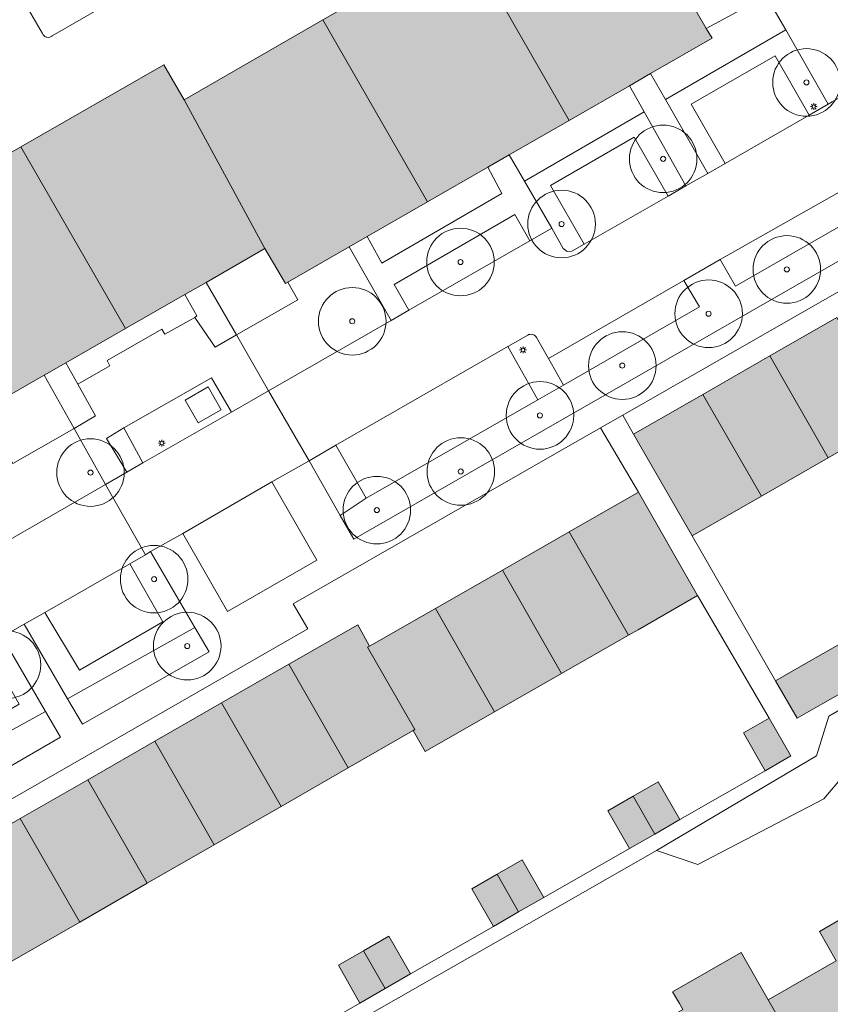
# Model space of a CAD drawing. Header units: metres. Extents: x 187482 to 189800, y 333582 to 335019.
# Tile 171 of 256: x 189152 to 189212, y 333929 to 334002. Entities that reach past the tile are written whole.
import ezdxf

# ---------------------------------------------------------------- set-up
doc = ezdxf.new("R2010")
doc.units = ezdxf.units.M
doc.layers.get('0').update_dxf_attribs({"color": 252, "lineweight": 18})
for name, color, linetype, lineweight in [('B-WE-GR-BEPLANTING_CULTUUR_BODEMBEDEKKER-GV', 252, 'Continuous', 18), ('B-WE-GR-BEPLANTING_CULTUUR_HEESTERS-GV', 252, 'Continuous', 18), ('B-WE-GR-BOOM-S', 252, 'Continuous', 18), ('B-WE-GR-HAAG-G', 252, 'GR-HAAG1-SO', 18), ('B-WE-IE-MEUBILAIR-S', 252, 'Continuous', 18), ('B-WE-IE-TERREINAFSCHEIDING_KUNSTMATIG_HEKWERK-G', 252, 'IE-TERREINAFSCHEIDING_KUNSTMATIG-SO', 18), ('B-WE-IE-TERREINAFSCHEIDING_KUNSTMATIG_MUUR-G', 252, 'IE-TERREINAFSCHEIDING_KUNSTMATIG-SO', 18), ('B-WE-OG-BEBOUWING-GV', 252, 'Continuous', 18), ('B-WE-OG-TERREIN_ERF-GV', 252, 'Continuous', 18), ('B-WE-VH-GESLOTENVERHARDING-GV', 252, 'Continuous', 18), ('B-WE-VH-GESLOTENVERHARDING_ASFALT-GV', 252, 'Continuous', 18), ('B-WE-VH-OPENVERHARDING_BETONSTRAATSTEEN-GV', 252, 'Continuous', 18)]:
    doc.layers.add(name, color=color, linetype=linetype, lineweight=lineweight)
doc.layers.add('B-WE-OG-BEBOUWING-V', color=7, linetype='Continuous', lineweight=18, true_color=0xf0f0f0)
doc.linetypes.add('GR-HAAG1-SO', pattern='A,6,[176,NLCS.SHX,S=0.125,R=0,X=0,Y=0],-2', length=8)
doc.linetypes.add('IE-TERREINAFSCHEIDING_KUNSTMATIG-SO', pattern='A,4,[82,NLCS.SHX,S=0.75,R=90,X=0,Y=0],4,-2', length=10)

# ---------------------------------------------------------------- blocks, each defined once
blk = doc.blocks.new('SIE-MEUBILAIR_PAAL_LICHTMAST-SO')
for points in [[(-0.62, 0), (-1, 0)], [(-0.71, 0.71), (-0.44, 0.44)], [(0, 1), (0, 0.62)], [(0.44, 0.44), (0.71, 0.71)], [(1, 0), (0.62, 0)], [(-0.71, -0.71), (-0.44, -0.44)], [(0, -0.62), (0, -1)], [(0.44, -0.44), (0.71, -0.71)]]:
    blk.add_lwpolyline(points)
blk.add_circle((0, 0), 0.5)
blk = doc.blocks.new('SGR-BOOM_GBKN-SO')
at = {"color": 0, "linetype": 'ByBlock', "lineweight": 18}
for radius in [2, 0.15]:
    blk.add_circle((0, 0), radius, dxfattribs=at)

msp = doc.modelspace()

# ---------------------------------------------------------------- hatches: boundary and pattern name
at = {"layer": 'B-WE-OG-BEBOUWING-V'}
h = msp.add_hatch(color=256, dxfattribs=at)
h.dxf.hatch_style = 1
h.paths.add_polyline_path([(189197.445, 333997.277), (189199.012, 333998.178), (189203.562, 334000.793), (189203.139, 334001.529), (189199.996, 334006.998), (189195.822, 334014.258), (189185.259, 334008.183), (189193.001, 333994.723)], flags=17)
h = msp.add_hatch(color=256, dxfattribs=at)
h.dxf.hatch_style = 1
h.paths.add_polyline_path([(189193.001, 333994.723), (189185.259, 334008.183), (189174.769, 334002.15), (189182.509, 333988.691), (189186.972, 333991.257), (189188.557, 333992.168)], flags=17)
h = msp.add_hatch(color=256, dxfattribs=at)
h.dxf.hatch_style = 1
h.paths.add_polyline_path([(189178.047, 333986.126), (189182.509, 333988.691), (189174.769, 334002.15), (189164.495, 333996.241), (189170.482, 333985.238), (189171.996, 333982.648), (189172.163, 333982.744), (189176.71, 333985.358)], flags=17)
h = msp.add_hatch(color=256, dxfattribs=at)
h.dxf.hatch_style = 1
h.paths.add_polyline_path([(189170.482, 333985.238), (189164.495, 333996.241), (189163.002, 333998.842), (189152.417, 333992.753), (189160.15, 333979.308), (189164.556, 333981.837), (189166.121, 333982.735)], flags=17)
h = msp.add_hatch(color=256, dxfattribs=at)
h.dxf.hatch_style = 1
h.paths.add_polyline_path([(189143.362, 333984.086), (189149.799, 333973.369), (189154.134, 333975.856), (189155.744, 333976.78), (189160.15, 333979.308), (189152.417, 333992.753), (189141.871, 333986.687)], flags=17)
h = msp.add_hatch(color=256, dxfattribs=at)
h.dxf.hatch_style = 1
h.paths.add_polyline_path([(189207.836, 333977.285), (189212.168, 333969.751), (189217.141, 333972.603), (189212.807, 333980.143)], flags=17)
h = msp.add_hatch(color=256, dxfattribs=at)
h.dxf.hatch_style = 1
h.paths.add_polyline_path([(189202.89, 333974.444), (189207.219, 333966.913), (189212.168, 333969.751), (189207.836, 333977.285)], flags=17)
h = msp.add_hatch(color=256, dxfattribs=at)
h.dxf.hatch_style = 1
h.paths.add_polyline_path([(189202.89, 333974.444), (189197.764, 333971.497), (189202.09, 333963.971), (189207.219, 333966.913)], flags=17)
h = msp.add_hatch(color=256, dxfattribs=at)
h.dxf.hatch_style = 1
h.paths.add_polyline_path([(189193, 333964.271), (189197.376, 333956.617), (189198.09, 333957.027), (189202.491, 333959.552), (189198.118, 333967.198)], flags=17)
h = msp.add_hatch(color=256, dxfattribs=at)
h.dxf.hatch_style = 1
h.paths.add_polyline_path([(189197.376, 333956.617), (189193, 333964.271), (189188.047, 333961.439), (189192.421, 333953.79)], flags=17)
h = msp.add_hatch(color=256, dxfattribs=at)
h.dxf.hatch_style = 1
h.paths.add_polyline_path([(189188.047, 333961.439), (189183.102, 333958.612), (189187.478, 333950.96), (189192.421, 333953.79)], flags=17)
h = msp.add_hatch(color=256, dxfattribs=at)
h.dxf.hatch_style = 1
h.paths.add_polyline_path([(189187.478, 333950.96), (189183.102, 333958.612), (189178.21, 333955.815), (189178.076, 333955.738), (189181.572, 333949.657), (189181.44, 333949.581), (189182.344, 333948.021)], flags=17)
h = msp.add_hatch(color=256, dxfattribs=at)
h.dxf.hatch_style = 1
h.paths.add_polyline_path([(189181.44, 333949.581), (189181.572, 333949.657), (189178.076, 333955.738), (189178.21, 333955.815), (189177.344, 333957.404), (189172.242, 333954.473), (189176.642, 333946.814)], flags=17)
h = msp.add_hatch(color=256, dxfattribs=at)
h.dxf.hatch_style = 1
h.paths.add_polyline_path([(189214.982, 333953.407), (189213.388, 333956.181), (189210.179, 333954.35), (189208.269, 333953.26), (189209.862, 333950.48), (189211.772, 333951.569)], flags=17)
h = msp.add_hatch(color=256, dxfattribs=at)
h.dxf.hatch_style = 1
h.paths.add_polyline_path([(189167.269, 333951.616), (189171.669, 333943.96), (189176.642, 333946.814), (189172.242, 333954.473)], flags=17)
h = msp.add_hatch(color=256, dxfattribs=at)
h.dxf.hatch_style = 1
h.paths.add_polyline_path([(189171.669, 333943.96), (189167.269, 333951.616), (189162.332, 333948.778), (189166.733, 333941.121)], flags=17)
h = msp.add_hatch(color=256, dxfattribs=at)
h.dxf.hatch_style = 1
h.paths.add_polyline_path([(189207.484, 333946.599), (189209.394, 333947.698), (189207.791, 333950.489), (189205.881, 333949.39)], flags=17)
h = msp.add_hatch(color=256, dxfattribs=at)
h.dxf.hatch_style = 1
h.paths.add_polyline_path([(189157.369, 333945.926), (189161.77, 333938.27), (189166.733, 333941.121), (189162.332, 333948.778)], flags=17)
h = msp.add_hatch(color=256, dxfattribs=at)
h.dxf.hatch_style = 1
h.paths.add_polyline_path([(189161.77, 333938.27), (189157.369, 333945.926), (189152.371, 333943.055), (189156.772, 333935.397)], flags=17)
h = msp.add_hatch(color=256, dxfattribs=at)
h.dxf.hatch_style = 1
h.paths.add_polyline_path([(189197.719, 333944.715), (189199.318, 333941.914), (189201.184, 333942.979), (189199.571, 333945.78)], flags=17)
h = msp.add_hatch(color=256, dxfattribs=at)
h.dxf.hatch_style = 1
h.paths.add_polyline_path([(189199.318, 333941.914), (189197.719, 333944.715), (189195.85, 333943.639), (189197.453, 333940.849)], flags=17)
h = msp.add_hatch(color=256, dxfattribs=at)
h.dxf.hatch_style = 1
h.paths.add_polyline_path([(189147.346, 333940.168), (189151.75, 333932.508), (189156.772, 333935.397), (189152.371, 333943.055)], flags=17)
h = msp.add_hatch(color=256, dxfattribs=at)
h.dxf.hatch_style = 1
h.paths.add_polyline_path([(189187.655, 333938.942), (189189.253, 333936.15), (189191.123, 333937.22), (189189.52, 333940.009)], flags=17)
h = msp.add_hatch(color=256, dxfattribs=at)
h.dxf.hatch_style = 1
h.paths.add_polyline_path([(189189.253, 333936.15), (189187.655, 333938.942), (189185.78, 333937.869), (189187.383, 333935.08)], flags=17)
h = msp.add_hatch(color=256, dxfattribs=at)
h.dxf.hatch_style = 1
h.paths.add_polyline_path([(189217.544, 333930.195), (189214.111, 333936.193), (189211.518, 333934.704), (189212.759, 333932.542), (189207.721, 333929.655), (189212.074, 333922.064), (189217.179, 333924.986), (189214.72, 333929.282), (189216.976, 333930.574), (189217.279, 333930.044)], flags=17)
h = msp.add_hatch(color=256, dxfattribs=at)
h.dxf.hatch_style = 1
h.paths.add_polyline_path([(189179.383, 333930.484), (189181.253, 333931.559), (189179.65, 333934.348), (189177.781, 333933.273)], flags=17)
h = msp.add_hatch(color=256, dxfattribs=at)
h.dxf.hatch_style = 1
h.paths.add_polyline_path([(189179.383, 333930.484), (189177.781, 333933.273), (189175.911, 333932.198), (189177.513, 333929.408)], flags=17)
h = msp.add_hatch(color=256, dxfattribs=at)
h.dxf.hatch_style = 1
h.paths.add_polyline_path([(189201.885, 333921.974), (189204.437, 333923.449), (189206.937, 333919.124), (189212.074, 333922.064), (189207.721, 333929.655), (189205.716, 333933.151), (189200.648, 333930.245), (189201.149, 333929.373), (189201.402, 333928.933), (189198.747, 333927.407)], flags=17)

# ---------------------------------------------------------------- linework, layer by layer
at = {"layer": 'B-WE-GR-BEPLANTING_CULTUUR_BODEMBEDEKKER-GV', "flags": 128}
for points in [[(189181.136, 333980.671), (189190.089, 333985.812), (189188.971, 333987.757), (189180.033, 333982.571)], [(189164.397, 333964.156), (189167.701, 333958.39), (189174.324, 333962.169), (189170.995, 333967.963)], [(189154.253, 333950.98), (189145.371, 333946.094), (189146.568, 333944.008), (189155.353, 333949.092)]]:
    msp.add_lwpolyline(points, close=True, dxfattribs=at)
at = {"layer": 'B-WE-GR-BEPLANTING_CULTUUR_HEESTERS-GV', "flags": 128}
for points in [[(189199.608, 334016.927), (189197.152, 334015.509), (189196.851, 334014.886), (189201.025, 334007.588), (189199.996, 334006.998), (189203.139, 334001.529), (189207.577, 334003.94), (189200.27, 334016.738)], [(189145.34, 333996.194), (189143.105, 334000.055), (189151.777, 334005.031), (189154.029, 334001.154)], [(189154.741, 334000.985), (189159.718, 334003.851)], [(189189.921, 333978.826), (189188.454, 333977.983), (189190.675, 333974.047), (189192.567, 333975.137), (189191.459, 333977.112), (189190.582, 333978.647)]]:
    msp.add_lwpolyline(points, dxfattribs=at)
for points in [[(189203.139, 334001.529), (189203.562, 334000.793), (189199.012, 333998.178), (189200.114, 333996.259), (189209.015, 334001.421), (189207.577, 334003.94)], [(189204.535, 333991.531), (189202.021, 333995.918), (189208.232, 333999.496), (189210.751, 333995.111), (189212.159, 333995.914), (189209.015, 334001.421), (189200.114, 333996.259), (189203.254, 333990.793)], [(189198.531, 333995.357), (189197.445, 333997.277), (189193.001, 333994.723), (189188.557, 333992.168), (189189.686, 333990.221)], [(189191.706, 333986.736), (189192.551, 333985.235), (189192.838, 333985.009), (189193.201, 333985.053), (189194.094, 333985.556), (189191.604, 333989.911), (189197.808, 333993.47), (189200.321, 333989.12), (189201.635, 333989.87), (189198.531, 333995.357), (189189.686, 333990.221)], [(189182.509, 333988.691), (189178.047, 333986.126), (189179.123, 333984.158), (189188.019, 333989.32), (189186.972, 333991.257)], [(189215.152, 333990.752), (189213.698, 333989.832), (189214.79, 333987.895), (189205.292, 333982.459), (189204.157, 333984.429), (189201.486, 333982.878), (189202.635, 333980.924), (189192.567, 333975.137), (189190.675, 333974.047), (189177.971, 333966.76), (189176.053, 333965.491), (189177.052, 333963.738), (189217.395, 333986.863)], [(189176.71, 333985.358), (189172.163, 333982.744), (189172.908, 333981.435), (189168.385, 333978.856), (189170.752, 333974.712), (189179.819, 333979.911)], [(189160.15, 333979.308), (189155.744, 333976.78), (189156.632, 333975.202), (189159.015, 333976.552), (189158.803, 333976.954), (189162.863, 333979.277), (189163.071, 333978.901), (189165.3, 333980.136), (189165.446, 333980.251), (189164.556, 333981.837)], [(189146.694, 333968.128), (189149.791, 333962.67), (189158.682, 333967.777), (189156.356, 333971.921), (189151.828, 333969.337), (189151.074, 333970.641)], [(189161.453, 333969.369), (189160.028, 333971.96), (189158.759, 333971.191), (189160.249, 333968.677)], [(189176.053, 333965.491), (189177.971, 333966.76), (189175.722, 333970.681), (189173.746, 333969.537)], [(189155.882, 333951.923), (189165.3, 333957.193), (189162.02, 333962.825), (189161.649, 333962.581), (189160.49, 333961.917), (189162.92, 333957.613), (189156.76, 333954.048), (189154.181, 333958.299), (189152.672, 333957.433)], [(189165.3, 333957.193), (189155.882, 333951.923), (189156.98, 333950.039), (189166.348, 333955.393)], [(189145.371, 333946.094), (189154.253, 333950.98), (189151.038, 333956.497), (189149.842, 333955.804), (189152.295, 333951.516), (189146.047, 333947.933), (189143.547, 333952.201), (189142.281, 333951.477)]]:
    msp.add_lwpolyline(points, close=True, dxfattribs=at)
at = {"layer": 'B-WE-GR-BEPLANTING_CULTUUR_HEESTERS-GV'}
for points in [[(189154.029, 334001.154, 0.130964), (189154.147, 334000.973)], [(189154.147, 334000.973, 0.130414), (189154.338, 334000.872)], [(189154.338, 334000.872, 0.129586), (189154.554, 334000.876)], [(189154.554, 334000.876, 0.122049), (189154.741, 334000.985)], [(189190.1, 333978.887, 0.09362), (189189.921, 333978.826)], [(189190.289, 333978.874, 0.100418), (189190.1, 333978.887)], [(189190.458, 333978.79, 0.097147), (189190.289, 333978.874)], [(189190.582, 333978.647, 0.093959), (189190.458, 333978.79)]]:
    msp.add_lwpolyline(points, format="xyb", dxfattribs=at)
at = {"layer": 'B-WE-GR-HAAG-G', "ltscale": 0.2, "flags": 128}
msp.add_lwpolyline([(189199.445, 333940.698), (189202.515, 333939.658), (189211.838, 333944.521), (189213.349, 333946.285), (189214.527, 333948.206), (189215.552, 333949.304), (189216.198, 333949.482), (189216.594, 333949.341), (189217.449, 333948.731), (189217.783, 333948.366), (189232.317, 333957.839), (189237.986, 333961.71)], dxfattribs=at)
at = {"layer": 'B-WE-IE-TERREINAFSCHEIDING_KUNSTMATIG_HEKWERK-G', "ltscale": 0.2, "flags": 128}
for points in [[(189187.383, 333935.08), (189181.253, 333931.559)], [(189177.513, 333929.408), (189171.363, 333925.877)]]:
    msp.add_lwpolyline(points, dxfattribs=at)
at = {"layer": 'B-WE-IE-TERREINAFSCHEIDING_KUNSTMATIG_MUUR-G', "ltscale": 0.2, "flags": 128}
for points in [[(189168.385, 333978.856), (189166.121, 333982.735)], [(189172.163, 333982.744), (189172.908, 333981.435), (189168.385, 333978.856)], [(189164.556, 333981.837), (189165.446, 333980.251), (189165.3, 333980.136)], [(189165.3, 333980.136), (189163.071, 333978.901), (189162.863, 333979.277), (189158.803, 333976.954), (189159.015, 333976.552), (189156.632, 333975.202)], [(189165.3, 333980.136), (189166.794, 333977.943)], [(189156.632, 333975.202), (189155.744, 333976.78)], [(189154.134, 333975.856), (189156.356, 333971.921)], [(189157.95, 333972.862), (189156.632, 333975.202)], [(189156.356, 333971.921), (189151.828, 333969.337), (189151.074, 333970.641)]]:
    msp.add_lwpolyline(points, dxfattribs=at)
at = {"layer": 'B-WE-OG-BEBOUWING-GV', "flags": 128}
for points in [[(189197.445, 333997.277), (189199.012, 333998.178), (189203.562, 334000.793), (189203.139, 334001.529), (189199.996, 334006.998), (189195.822, 334014.258), (189185.259, 334008.183), (189193.001, 333994.723)], [(189193.001, 333994.723), (189185.259, 334008.183), (189174.769, 334002.15), (189182.509, 333988.691), (189186.972, 333991.257), (189188.557, 333992.168)], [(189178.047, 333986.126), (189182.509, 333988.691), (189174.769, 334002.15), (189164.495, 333996.241), (189170.482, 333985.238), (189171.996, 333982.648), (189172.163, 333982.744), (189176.71, 333985.358)], [(189170.482, 333985.238), (189164.495, 333996.241), (189163.002, 333998.842), (189152.417, 333992.753), (189160.15, 333979.308), (189164.556, 333981.837), (189166.121, 333982.735)], [(189143.362, 333984.086), (189149.799, 333973.369), (189154.134, 333975.856), (189155.744, 333976.78), (189160.15, 333979.308), (189152.417, 333992.753), (189141.871, 333986.687)], [(189207.836, 333977.285), (189212.168, 333969.751), (189217.141, 333972.603), (189212.807, 333980.143)], [(189202.89, 333974.444), (189207.219, 333966.913), (189212.168, 333969.751), (189207.836, 333977.285)], [(189202.89, 333974.444), (189197.764, 333971.497), (189202.09, 333963.971), (189207.219, 333966.913)], [(189193, 333964.271), (189197.376, 333956.617), (189198.09, 333957.027), (189202.491, 333959.552), (189198.118, 333967.198)], [(189197.376, 333956.617), (189193, 333964.271), (189188.047, 333961.439), (189192.421, 333953.79)], [(189188.047, 333961.439), (189183.102, 333958.612), (189187.478, 333950.96), (189192.421, 333953.79)], [(189187.478, 333950.96), (189183.102, 333958.612), (189178.21, 333955.815), (189178.076, 333955.738), (189181.572, 333949.657), (189181.44, 333949.581), (189182.344, 333948.021)], [(189181.44, 333949.581), (189181.572, 333949.657), (189178.076, 333955.738), (189178.21, 333955.815), (189177.344, 333957.404), (189172.242, 333954.473), (189176.642, 333946.814)], [(189214.982, 333953.407), (189213.388, 333956.181), (189210.179, 333954.35), (189208.269, 333953.26), (189209.862, 333950.48), (189211.772, 333951.569)], [(189167.269, 333951.616), (189171.669, 333943.96), (189176.642, 333946.814), (189172.242, 333954.473)], [(189171.669, 333943.96), (189167.269, 333951.616), (189162.332, 333948.778), (189166.733, 333941.121)], [(189207.484, 333946.599), (189209.394, 333947.698), (189207.791, 333950.489), (189205.881, 333949.39)], [(189157.369, 333945.926), (189161.77, 333938.27), (189166.733, 333941.121), (189162.332, 333948.778)], [(189161.77, 333938.27), (189157.369, 333945.926), (189152.371, 333943.055), (189156.772, 333935.397)], [(189197.719, 333944.715), (189199.318, 333941.914), (189201.184, 333942.979), (189199.571, 333945.78)], [(189199.318, 333941.914), (189197.719, 333944.715), (189195.85, 333943.639), (189197.453, 333940.849)], [(189147.346, 333940.168), (189151.75, 333932.508), (189156.772, 333935.397), (189152.371, 333943.055)], [(189187.655, 333938.942), (189189.253, 333936.15), (189191.123, 333937.22), (189189.52, 333940.009)], [(189189.253, 333936.15), (189187.655, 333938.942), (189185.78, 333937.869), (189187.383, 333935.08)], [(189217.544, 333930.195), (189214.111, 333936.193), (189211.518, 333934.704), (189212.759, 333932.542), (189207.721, 333929.655), (189212.074, 333922.064), (189217.179, 333924.986), (189214.72, 333929.282), (189216.976, 333930.574), (189217.279, 333930.044)], [(189179.383, 333930.484), (189181.253, 333931.559), (189179.65, 333934.348), (189177.781, 333933.273)], [(189179.383, 333930.484), (189177.781, 333933.273), (189175.911, 333932.198), (189177.513, 333929.408)], [(189201.885, 333921.974), (189204.437, 333923.449), (189206.937, 333919.124), (189212.074, 333922.064), (189207.721, 333929.655), (189205.716, 333933.151), (189200.648, 333930.245), (189201.149, 333929.373), (189201.402, 333928.933), (189198.747, 333927.407)]]:
    msp.add_lwpolyline(points, close=True, dxfattribs=at)
at = {"layer": 'B-WE-OG-TERREIN_ERF-GV', "flags": 128}
for points in [[(189241.498, 333998.406), (189196.951, 333972.915), (189197.764, 333971.497), (189202.89, 333974.444), (189207.836, 333977.285), (189212.807, 333980.143)], [(189214.982, 333953.407), (189211.772, 333951.569), (189209.862, 333950.48), (189208.269, 333953.26), (189202.09, 333963.971), (189197.764, 333971.497), (189196.951, 333972.915), (189195.313, 333971.976), (189198.118, 333967.198), (189202.491, 333959.552), (189207.791, 333950.489), (189209.394, 333947.698), (189207.484, 333946.599), (189201.184, 333942.979), (189199.318, 333941.914), (189197.453, 333940.849), (189191.123, 333937.22), (189189.253, 333936.15), (189187.383, 333935.08), (189181.253, 333931.559), (189179.383, 333930.484), (189177.513, 333929.408), (189171.363, 333925.877)], [(189217.141, 333972.603), (189212.168, 333969.751), (189207.219, 333966.913), (189202.09, 333963.971), (189208.269, 333953.26), (189210.179, 333954.35), (189213.388, 333956.181)], [(189147.346, 333940.168), (189152.371, 333943.055), (189157.369, 333945.926), (189162.332, 333948.778), (189167.269, 333951.616), (189172.242, 333954.473), (189177.344, 333957.404), (189178.21, 333955.815), (189183.102, 333958.612), (189188.047, 333961.439), (189193, 333964.271), (189198.118, 333967.198), (189195.313, 333971.976), (189172.571, 333958.947), (189173.644, 333957.093), (189133.056, 333933.788)], [(189171.363, 333925.877), (189177.513, 333929.408), (189175.911, 333932.198), (189177.781, 333933.273), (189179.65, 333934.348), (189181.253, 333931.559), (189187.383, 333935.08), (189185.78, 333937.869), (189187.655, 333938.942), (189189.52, 333940.009), (189191.123, 333937.22), (189197.453, 333940.849), (189195.85, 333943.639), (189197.719, 333944.715), (189199.571, 333945.78), (189201.184, 333942.979), (189207.484, 333946.599), (189205.881, 333949.39), (189207.791, 333950.489), (189202.491, 333959.552), (189198.09, 333957.027), (189197.376, 333956.617), (189192.421, 333953.79), (189187.478, 333950.96), (189182.344, 333948.021), (189181.44, 333949.581), (189176.642, 333946.814), (189171.669, 333943.96), (189166.733, 333941.121), (189161.77, 333938.27), (189156.772, 333935.397), (189151.75, 333932.508)], [(189166.482, 333921.874), (189191.622, 333936.204), (189199.445, 333940.698), (189211.282, 333947.692), (189212.217, 333950.643), (189222.248, 333956.428)], [(189222.248, 333956.428), (189212.217, 333950.643), (189211.282, 333947.692), (189199.445, 333940.698), (189191.622, 333936.204), (189166.482, 333921.874)], [(189201.402, 333928.933), (189201.149, 333929.373), (189200.648, 333930.245), (189205.716, 333933.151), (189207.721, 333929.655), (189212.759, 333932.542), (189211.518, 333934.704), (189214.111, 333936.193)]]:
    msp.add_lwpolyline(points, dxfattribs=at)
for points in [[(189172.163, 333982.744), (189171.996, 333982.648), (189170.482, 333985.238), (189166.121, 333982.735), (189168.385, 333978.856), (189172.908, 333981.435)], [(189165.3, 333980.136), (189166.794, 333977.943), (189168.385, 333978.856), (189166.121, 333982.735), (189164.556, 333981.837), (189165.446, 333980.251)], [(189154.134, 333975.856), (189156.356, 333971.921), (189157.95, 333972.862), (189156.632, 333975.202), (189155.744, 333976.78)], [(189156.356, 333971.921), (189154.134, 333975.856), (189149.799, 333973.369), (189151.292, 333970.766), (189151.074, 333970.641), (189151.828, 333969.337)]]:
    msp.add_lwpolyline(points, close=True, dxfattribs=at)
at = {"layer": 'B-WE-VH-GESLOTENVERHARDING-GV', "flags": 128}
msp.add_lwpolyline([(189165.55, 333972.33), (189167.243, 333973.298), (189166.275, 333974.991), (189164.582, 333974.023)], close=True, dxfattribs=at)
at = {"layer": 'B-WE-VH-GESLOTENVERHARDING_ASFALT-GV', "flags": 128}
for points in [[(189212.461, 333996.099), (189212.159, 333995.914), (189210.751, 333995.111), (189204.535, 333991.531), (189203.254, 333990.793), (189201.635, 333989.87), (189200.321, 333989.12), (189194.094, 333985.556), (189193.201, 333985.053), (189192.838, 333985.009), (189192.551, 333985.235), (189191.706, 333986.736), (189190.089, 333985.812), (189181.136, 333980.671), (189179.819, 333979.911), (189170.752, 333974.712), (189173.746, 333969.537), (189175.722, 333970.681), (189188.454, 333977.983), (189189.921, 333978.826)], [(189191.459, 333977.112), (189201.486, 333982.878), (189204.157, 333984.429), (189213.698, 333989.832)], [(189190.582, 333978.647), (189191.459, 333977.112)], [(189130.451, 333944.672), (189132.104, 333945.637), (189133.351, 333946.348), (189139.625, 333949.948), (189140.66, 333950.544), (189142.281, 333951.477), (189143.547, 333952.201), (189149.842, 333955.804), (189151.038, 333956.497), (189152.672, 333957.433), (189154.181, 333958.299), (189160.49, 333961.917), (189161.649, 333962.581), (189158.682, 333967.777), (189149.791, 333962.67), (189148.119, 333961.713), (189146.916, 333961.019), (189140.624, 333957.405), (189139.405, 333956.704), (189137.761, 333955.763), (189129.005, 333950.731), (189127.174, 333949.679), (189125.27, 333948.478)]]:
    msp.add_lwpolyline(points, dxfattribs=at)
at = {"layer": 'B-WE-VH-GESLOTENVERHARDING_ASFALT-GV'}
for points in [[(189189.921, 333978.826, -0.09362), (189190.1, 333978.887)], [(189190.1, 333978.887, -0.100418), (189190.289, 333978.874)], [(189190.289, 333978.874, -0.097147), (189190.458, 333978.79)], [(189190.458, 333978.79, -0.093959), (189190.582, 333978.647)]]:
    msp.add_lwpolyline(points, format="xyb", dxfattribs=at)
at = {"layer": 'B-WE-VH-OPENVERHARDING_BETONSTRAATSTEEN-GV', "flags": 128}
for points in [[(189200.27, 334016.738), (189207.577, 334003.94), (189209.015, 334001.421), (189212.159, 333995.914), (189212.461, 333996.099), (189219.048, 333999.893)], [(189124.728, 334006.512), (189129.89, 333997.472), (189130.246, 333996.849), (189129.361, 333996.379), (189130.664, 333994.226), (189131.421, 333992.921), (189132.998, 333990.176), (189133.36, 333989.545), (189136.803, 333983.665), (189141.871, 333986.687), (189152.417, 333992.753), (189163.002, 333998.842), (189164.495, 333996.241), (189174.769, 334002.15), (189185.259, 334008.183)], [(189154.029, 334001.154), (189151.777, 334005.031), (189143.105, 334000.055), (189145.34, 333996.194)], [(189159.718, 334003.851), (189154.741, 334000.985)], [(189145.411, 333912.376), (189133.056, 333933.788), (189173.644, 333957.093), (189172.571, 333958.947), (189195.313, 333971.976), (189196.951, 333972.915), (189241.498, 333998.406)], [(189217.395, 333986.863), (189177.052, 333963.738), (189176.053, 333965.491), (189173.746, 333969.537), (189170.995, 333967.963), (189174.324, 333962.169), (189167.701, 333958.39), (189164.397, 333964.156), (189162.02, 333962.825), (189165.3, 333957.193), (189166.348, 333955.393), (189156.98, 333950.039), (189155.882, 333951.923), (189152.672, 333957.433), (189151.038, 333956.497), (189154.253, 333950.98), (189155.353, 333949.092), (189146.568, 333944.008)]]:
    msp.add_lwpolyline(points, dxfattribs=at)
at = {"layer": 'B-WE-VH-OPENVERHARDING_BETONSTRAATSTEEN-GV'}
for points in [[(189154.147, 334000.973, -0.130964), (189154.029, 334001.154)], [(189154.338, 334000.872, -0.130414), (189154.147, 334000.973)], [(189154.554, 334000.876, -0.129586), (189154.338, 334000.872)], [(189154.741, 334000.985, -0.122049), (189154.554, 334000.876)]]:
    msp.add_lwpolyline(points, format="xyb", dxfattribs=at)
at = {"layer": 'B-WE-VH-OPENVERHARDING_BETONSTRAATSTEEN-GV', "flags": 128}
for points in [[(189210.751, 333995.111), (189208.232, 333999.496), (189202.021, 333995.918), (189204.535, 333991.531)], [(189197.445, 333997.277), (189198.531, 333995.357), (189201.635, 333989.87), (189203.254, 333990.793), (189200.114, 333996.259), (189199.012, 333998.178)], [(189194.094, 333985.556), (189200.321, 333989.12), (189197.808, 333993.47), (189191.604, 333989.911)], [(189190.089, 333985.812), (189191.706, 333986.736), (189189.686, 333990.221), (189188.557, 333992.168), (189186.972, 333991.257), (189188.019, 333989.32), (189179.123, 333984.158), (189178.047, 333986.126), (189176.71, 333985.358), (189179.819, 333979.911), (189181.136, 333980.671), (189180.033, 333982.571), (189188.971, 333987.757)], [(189204.157, 333984.429), (189205.292, 333982.459), (189214.79, 333987.895), (189213.698, 333989.832)], [(189201.486, 333982.878), (189191.459, 333977.112), (189192.567, 333975.137), (189202.635, 333980.924)], [(189168.385, 333978.856), (189166.794, 333977.943), (189165.3, 333980.136), (189163.071, 333978.901), (189162.863, 333979.277), (189158.803, 333976.954), (189159.015, 333976.552), (189156.632, 333975.202), (189157.95, 333972.862), (189156.356, 333971.921), (189158.682, 333967.777), (189160.249, 333968.677), (189158.759, 333971.191), (189160.028, 333971.96), (189166.535, 333975.681), (189168.001, 333973.126), (189170.752, 333974.712)], [(189188.454, 333977.983), (189175.722, 333970.681), (189177.971, 333966.76), (189190.675, 333974.047)], [(189161.453, 333969.369), (189168.001, 333973.126), (189166.535, 333975.681), (189160.028, 333971.96)], [(189158.682, 333967.777), (189161.649, 333962.581), (189162.02, 333962.825), (189164.397, 333964.156), (189170.995, 333967.963), (189173.746, 333969.537), (189170.752, 333974.712), (189168.001, 333973.126), (189161.453, 333969.369), (189160.249, 333968.677)], [(189165.55, 333972.33), (189164.582, 333974.023), (189166.275, 333974.991), (189167.243, 333973.298)], [(189154.181, 333958.299), (189156.76, 333954.048), (189162.92, 333957.613), (189160.49, 333961.917)]]:
    msp.add_lwpolyline(points, close=True, dxfattribs=at)

# ---------------------------------------------------------------- block references
at = {"layer": 'B-WE-GR-BOOM-S', "xscale": 1.25, "yscale": 1.25, "zscale": 1.25}
for p in [(189210.55, 333997.527), (189199.946, 333991.872), (189192.43, 333987.05), (189184.95, 333984.24), (189209.1, 333983.69), (189176.939, 333979.854), (189203.31, 333980.41), (189196.925, 333976.576), (189190.83, 333972.89), (189157.57, 333968.66), (189184.972, 333968.736), (189178.76, 333965.88), (189162.28, 333960.77), (189164.73, 333955.82), (189151.39, 333954.44)]:
    msp.add_blockref('SGR-BOOM_GBKN-SO', p, dxfattribs=at)
at = {"layer": 'B-WE-IE-MEUBILAIR-S', "xscale": 0.25, "yscale": 0.25, "zscale": 0.25}
for p in [(189211.091, 333995.739), (189189.577, 333977.733), (189162.842, 333970.833)]:
    msp.add_blockref('SIE-MEUBILAIR_PAAL_LICHTMAST-SO', p, dxfattribs=at)

doc.saveas('drawing.dxf')
